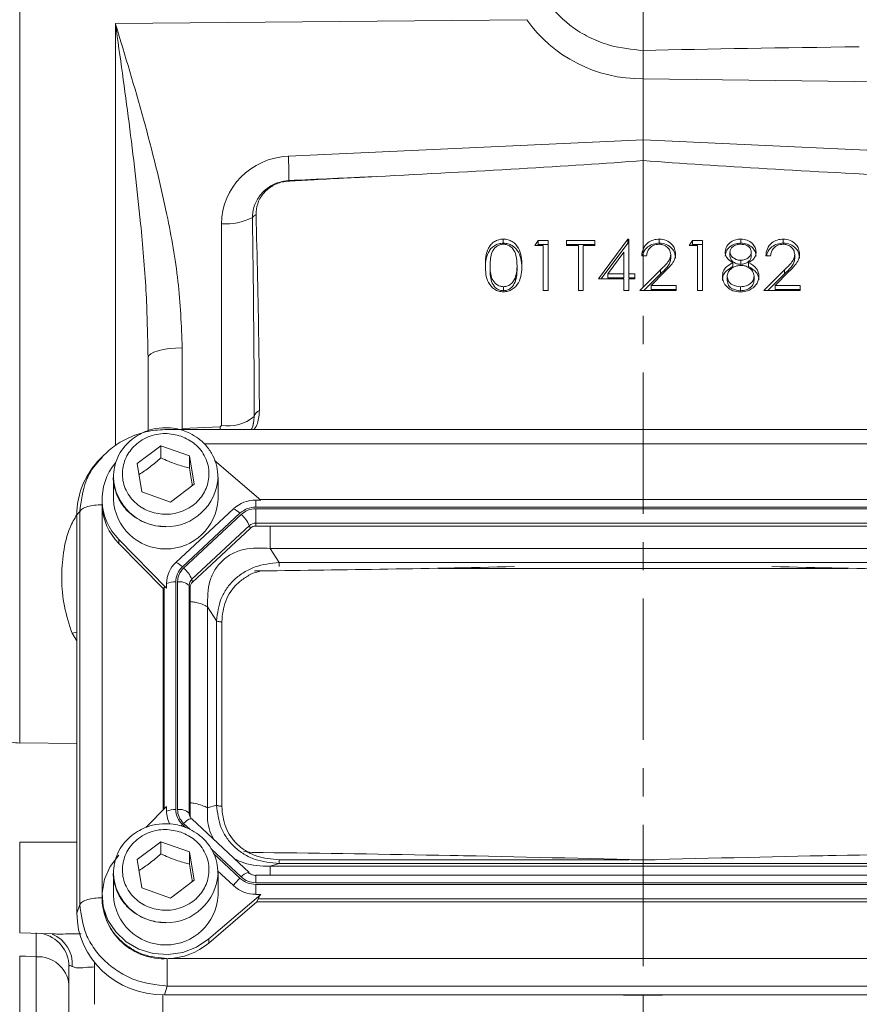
# Model space of a CAD drawing. Header units: inches. Extents: x 0.3 to 33.9, y 0.2 to 21.6.
# Tile 4 of 18: x 6.5 to 9.5, y 8.1 to 11.6. Entities that reach past the tile are written whole.
import ezdxf

# ---------------------------------------------------------------- set-up
doc = ezdxf.new("R2010")
doc.units = ezdxf.units.IN
doc.header["$MEASUREMENT"] = 0
doc.linetypes.add('CENTERX2', pattern=[0.8, 0.5, -0.1, 0.1, -0.1])
doc.layers.add('SLD-0', color=7, linetype='Continuous', lineweight=15)
doc.styles.add('SLDTEXTSTYLE0', font='TXT', dxfattribs={"width": 0.75})
doc.dimstyles.new('SLDDIMSTYLE1', dxfattribs={"dimtxt": 0.25, "dimasz": 0.13, "dimexe": 0, "dimexo": 0.0625, "dimgap": 0.0625, "dimtad": 0, "dimtih": 1, "dimtoh": 1, "dimrnd": 1e-09, "dimzin": 12, "dimdsep": 46, "dimtxsty": 'SLDTEXTSTYLE0', "dimsah": 1, "dimcen": 0.09, "dimadec": 0, "dimazin": 3, "dimtfac": 1, "dimtofl": 0, "dimtmove": 0, "dimatfit": 3, "dimfxl": 1, "dimfrac": 2, "dimtolj": 1, "dimtzin": 12, "dimarcsym": 0})

# ---------------------------------------------------------------- blocks, each defined once
blk = doc.blocks.new('_D_10')
at = {"layer": 'SLD-0'}
for p, q in [((4.8015, 12.482), (3.9208, 12.482)), ((4.0458, 12.482), (4.0458, 9.766)), ((3.5667, 9.392), (3.5159, 9.392)), ((3.5159, 9.392), (3.5159, 8.9951)), ((4.5249, 9.392), (4.5757, 9.392)), ((4.5757, 9.392), (4.5757, 8.9951)), ((3.5159, 8.9951), (3.5667, 8.9951)), ((4.5757, 8.9951), (4.5249, 8.9951)), ((4.0458, 6.2283), (4.0458, 8.9443)), ((7.1159, 6.2283), (3.9208, 6.2283))]:
    blk.add_line(p, q, dxfattribs=at)
for points in [[(4.0458, 12.482), (4.0258, 12.352), (4.0658, 12.352)], [(4.0458, 6.2283), (4.0658, 6.3583), (4.0258, 6.3583)]]:
    blk.add_solid(points, dxfattribs=at)
at = {"layer": 'SLD-0', "char_height": 0.25, "attachment_point": 1, "style": 'SLDTEXTSTYLE0'}
for s, insert in [('6.25', (3.621, 9.765, -0.8581)), ('158.8', (3.6302, 9.3174, -0.8581))]:
    blk.add_mtext(s, dxfattribs=dict(at, insert=insert))
blk = doc.blocks.new('_D_11')
at = {"layer": 'SLD-0'}
for p, q in [((8.6682, 13.8079), (2.5035, 13.8079)), ((2.6285, 13.8079), (2.6285, 10.429)), ((2.1494, 10.0549), (2.0986, 10.0549)), ((2.0986, 10.0549), (2.0986, 9.6581)), ((3.1076, 10.0549), (3.1583, 10.0549)), ((3.1583, 10.0549), (3.1583, 9.6581)), ((2.0986, 9.6581), (2.1494, 9.6581)), ((3.1583, 9.6581), (3.1076, 9.6581)), ((2.6285, 6.2283), (2.6285, 9.6073)), ((7.1159, 6.2283), (2.5035, 6.2283))]:
    blk.add_line(p, q, dxfattribs=at)
for points in [[(2.6285, 13.8079), (2.6085, 13.6779), (2.6485, 13.6779)], [(2.6285, 6.2283), (2.6485, 6.3583), (2.6085, 6.3583)]]:
    blk.add_solid(points, dxfattribs=at)
at = {"layer": 'SLD-0', "char_height": 0.25, "attachment_point": 1, "style": 'SLDTEXTSTYLE0'}
for s, insert in [('7.58', (2.2036, 10.428, -0.8581)), ('192.5', (2.2128, 9.9803, -0.8581))]:
    blk.add_mtext(s, dxfattribs=dict(at, insert=insert))

msp = doc.modelspace()

# ---------------------------------------------------------------- linework, layer by layer
at = {"color": 7, "linetype": 'Continuous', "lineweight": 15}
for p, q in [((6.514, 9.0151), (6.514, 12.4408)), ((6.8524, 11.5589), (8.3066, 11.5729)), ((8.7182, 11.3636), (8.7182, 11.3635)), ((8.7182, 11.1484), (8.7182, 11.3635)), ((8.7182, 11.3635), (10.523, 11.3409)), ((8.7182, 11.1484), (7.4638, 11.0904)), ((9.9726, 11.0904), (8.7182, 11.1484)), ((8.7182, 11.1484), (8.7182, 11.0745)), ((7.2274, 10.8512), (7.2274, 10.1382)), ((8.2239, 10.7827), (8.2239, 10.797)), ((8.5599, 10.6561), (8.6636, 10.797)), ((8.6636, 10.797), (8.6671, 10.797)), ((8.6636, 10.7827), (8.6636, 10.797)), ((8.6671, 10.797), (8.6671, 10.6742)), ((8.7753, 10.7827), (8.7753, 10.797)), ((9.0638, 10.7827), (9.0638, 10.797)), ((9.2138, 10.7827), (9.2138, 10.797)), ((8.3358, 10.7743), (8.3469, 10.7925)), ((8.365, 10.7743), (8.3358, 10.7743)), ((8.3446, 10.7743), (8.3469, 10.7782)), ((8.3469, 10.7925), (8.3821, 10.7925)), ((8.3469, 10.7782), (8.3469, 10.7925)), ((8.3469, 10.7782), (8.3821, 10.7782)), ((8.365, 10.6151), (8.365, 10.7743)), ((8.3821, 10.7925), (8.3821, 10.6151)), ((8.4478, 10.7925), (8.5477, 10.7925)), ((8.4478, 10.7743), (8.4478, 10.7925)), ((8.4478, 10.7782), (8.5477, 10.7782)), ((8.4892, 10.7743), (8.4478, 10.7743)), ((8.4892, 10.6151), (8.4892, 10.7743)), ((8.5063, 10.7743), (8.5063, 10.6151)), ((8.5477, 10.7743), (8.5063, 10.7743)), ((8.5477, 10.7925), (8.5477, 10.7743)), ((8.5704, 10.6561), (8.6636, 10.7827)), ((8.6636, 10.7827), (8.6671, 10.7827)), ((8.8814, 10.7743), (8.8926, 10.7925)), ((8.9106, 10.7743), (8.8814, 10.7743)), ((8.8902, 10.7743), (8.8926, 10.7782)), ((8.8926, 10.7925), (8.9277, 10.7925)), ((8.8926, 10.7782), (8.8926, 10.7925)), ((8.8926, 10.7782), (8.9277, 10.7782)), ((8.9106, 10.6151), (8.9106, 10.7743)), ((8.9277, 10.7925), (8.9277, 10.6151)), ((8.65, 10.7513), (8.5934, 10.6742)), ((8.65, 10.6742), (8.65, 10.7513)), ((8.7304, 10.7379), (8.7133, 10.7379)), ((8.8156, 10.7286), (8.8156, 10.7429)), ((9.0251, 10.7369), (9.0251, 10.7513)), ((9.1006, 10.7373), (9.1006, 10.7516)), ((9.1689, 10.7379), (9.1518, 10.7379)), ((9.2541, 10.7286), (9.2541, 10.7429)), ((8.1774, 10.6895), (8.1774, 10.7038)), ((8.2724, 10.6895), (8.2724, 10.7038)), ((9.0358, 10.6996), (9.0358, 10.7139)), ((9.0635, 10.7077), (9.0635, 10.722)), ((9.0907, 10.6996), (9.0907, 10.7139)), ((8.2652, 10.6449), (8.2652, 10.6592)), ((8.65, 10.6561), (8.5599, 10.6561)), ((8.5934, 10.6742), (8.65, 10.6742)), ((8.5934, 10.6599), (8.5934, 10.6742)), ((8.5934, 10.6599), (8.65, 10.6599)), ((8.65, 10.6599), (8.65, 10.6742)), ((8.65, 10.6151), (8.65, 10.6561)), ((8.6671, 10.6742), (8.689, 10.6742)), ((8.6671, 10.6599), (8.6671, 10.6742)), ((8.6671, 10.6599), (8.689, 10.6599)), ((8.6671, 10.6561), (8.6671, 10.6151)), ((8.689, 10.6561), (8.6671, 10.6561)), ((8.689, 10.6742), (8.689, 10.6561)), ((8.706, 10.6151), (8.7797, 10.6885)), ((8.7204, 10.6151), (8.7797, 10.6742)), ((8.7943, 10.6807), (8.7467, 10.6333)), ((8.7797, 10.6742), (8.7797, 10.6885)), ((9.0154, 10.6505), (9.0154, 10.6648)), ((9.1104, 10.6521), (9.1104, 10.6665)), ((9.1445, 10.6151), (9.2182, 10.6885)), ((9.1589, 10.6151), (9.2182, 10.6742)), ((9.2327, 10.6807), (9.1852, 10.6333)), ((9.2182, 10.6742), (9.2182, 10.6885)), ((8.2245, 10.6144), (8.2245, 10.6288)), ((8.7467, 10.6333), (8.8351, 10.6333)), ((8.7467, 10.619), (8.7467, 10.6333)), ((8.8351, 10.6333), (8.8351, 10.6151)), ((9.0628, 10.6144), (9.0628, 10.6288)), ((9.1852, 10.6333), (9.2736, 10.6333)), ((9.1852, 10.619), (9.1852, 10.6333)), ((9.2736, 10.6333), (9.2736, 10.6151)), ((8.3821, 10.6151), (8.365, 10.6151)), ((8.5063, 10.6151), (8.4892, 10.6151)), ((8.6671, 10.6151), (8.65, 10.6151)), ((8.8351, 10.6151), (8.706, 10.6151)), ((8.7467, 10.619), (8.8351, 10.619)), ((8.9277, 10.6151), (8.9106, 10.6151)), ((9.2736, 10.6151), (9.1445, 10.6151)), ((9.1852, 10.619), (9.2736, 10.619)), ((7.0888, 10.1272), (7.0888, 10.4128)), ((6.9676, 10.3972), (6.9682, 10.3783)), ((6.9682, 10.3783), (6.9682, 10.1199)), ((7.3431, 10.1698), (7.3414, 10.1551)), ((7.2226, 10.1334), (7.0888, 10.1272)), ((7.2274, 10.1382), (7.2226, 10.1334)), ((10.3571, 10.124), (7.0358, 10.124)), ((6.9294, 10.0029), (7.0133, 10.0663)), ((7.0133, 10.0663), (7.1141, 10.0302)), ((7.0133, 10.0233), (7.0133, 10.0663)), ((7.1141, 10.0302), (7.131, 9.9306)), ((7.1141, 10.0302), (7.1141, 9.9872)), ((6.8009, 10.0226), (6.7895, 10.0101)), ((6.8071, 10.0276), (6.802, 10.0217)), ((6.9463, 9.9033), (6.9294, 10.0029)), ((7.3668, 9.8741), (7.2032, 10.0141)), ((6.8452, 9.9553), (6.8454, 9.9631)), ((6.8452, 9.9553), (6.8452, 9.8771)), ((7.131, 9.9306), (7.0471, 9.8671)), ((7.2152, 9.8771), (7.2152, 9.9553)), ((7.0471, 9.8671), (6.9463, 9.9033)), ((6.8052, 9.8771), (6.8052, 9.8628)), ((6.8052, 9.8628), (6.8053, 9.8575)), ((7.3668, 9.8741), (7.349, 9.8741)), ((7.349, 9.8494), (7.349, 9.8741)), ((10.0713, 9.8764), (7.3641, 9.8764)), ((6.7162, 9.8224), (6.7266, 9.8339)), ((6.7162, 9.8224), (6.7162, 8.4132)), ((6.7266, 9.8339), (6.7266, 8.444)), ((7.2696, 9.8434), (7.0664, 9.6536)), ((7.2924, 9.8275), (7.0891, 9.6377)), ((7.2967, 9.8235), (7.0934, 9.6337)), ((10.0864, 9.8494), (7.349, 9.8494)), ((10.0864, 9.8437), (7.349, 9.8437)), ((7.349, 9.8437), (7.349, 9.7927)), ((10.0864, 9.7927), (7.349, 9.7927)), ((7.349, 9.782), (7.349, 9.7927)), ((7.326, 9.7837), (7.1227, 9.594)), ((7.3285, 9.7741), (7.1252, 9.5843)), ((7.3285, 9.7741), (7.326, 9.7837)), ((10.0864, 9.782), (7.349, 9.782)), ((6.8643, 9.7352), (7.0335, 9.5629)), ((6.8643, 9.7352), (6.8643, 9.7209)), ((7.0207, 9.5616), (6.8643, 9.7209)), ((7.4312, 9.6532), (7.3991, 9.7031)), ((10.0363, 9.7031), (7.3991, 9.7031)), ((10.0043, 9.6532), (7.4312, 9.6532)), ((7.0335, 9.5629), (7.0335, 9.5795)), ((7.0657, 9.5849), (7.0657, 8.7797)), ((7.0718, 9.5849), (7.0718, 8.7797)), ((7.1252, 9.5843), (7.1227, 9.594)), ((7.0207, 9.5616), (7.0243, 9.5652)), ((7.0207, 9.5616), (7.0207, 8.778)), ((7.1131, 9.5725), (7.1131, 8.7673)), ((7.1167, 9.5652), (7.1131, 9.5725)), ((7.1167, 9.5652), (7.1167, 8.76)), ((7.1783, 9.4969), (7.1783, 8.7853)), ((7.2103, 9.4471), (7.1783, 9.4969)), ((7.2103, 9.4471), (7.2103, 8.7954)), ((7.2285, 9.4433), (7.2285, 8.7916)), ((7.0335, 8.791), (6.9601, 8.7163)), ((7.0335, 8.791), (7.0335, 8.7744)), ((7.2103, 8.7954), (7.1783, 8.7853)), ((7.1167, 8.76), (7.1131, 8.7673)), ((7.3254, 8.5568), (7.1221, 8.7466)), ((6.9294, 8.6025), (7.0133, 8.6659)), ((7.0133, 8.6659), (7.1141, 8.6298)), ((7.0133, 8.6229), (7.0133, 8.6659)), ((6.9463, 8.5029), (6.9294, 8.6025)), ((7.1141, 8.6298), (7.131, 8.5302)), ((7.1141, 8.6298), (7.1141, 8.5868)), ((7.307, 8.6311), (7.3357, 8.6279)), ((8.0642, 8.6167), (8.0356, 8.6173)), ((9.4008, 8.6173), (9.3722, 8.6167)), ((7.4312, 8.5892), (7.3991, 8.5792)), ((7.3991, 8.5792), (10.0363, 8.5792)), ((7.4312, 8.5892), (10.0043, 8.5892)), ((6.8452, 8.5549), (6.8454, 8.5628)), ((6.8452, 8.5549), (6.8452, 8.4768)), ((7.2139, 8.5625), (7.2696, 8.5105)), ((7.2152, 8.4768), (7.2152, 8.5549)), ((10.0864, 8.5479), (7.349, 8.5479)), ((7.349, 8.5479), (7.349, 8.5467)), ((7.0471, 8.4668), (6.9463, 8.5029)), ((7.131, 8.5302), (7.0471, 8.4668)), ((7.349, 8.5209), (10.0864, 8.5209)), ((7.349, 8.5152), (10.0864, 8.5152)), ((7.349, 8.4798), (7.349, 8.5152)), ((6.8052, 8.4768), (6.8052, 8.4624)), ((7.1822, 8.3219), (7.3668, 8.4798)), ((7.3668, 8.4798), (7.349, 8.4798)), ((7.3529, 8.4536), (7.3568, 8.4642)), ((7.3568, 8.4642), (10.0786, 8.4642)), ((6.7162, 8.4132), (6.7266, 8.444)), ((7.3529, 8.4536), (7.1822, 8.3076)), ((7.3529, 8.4536), (10.0825, 8.4536)), ((6.514, 8.3439), (6.6308, 8.3398)), ((7.1822, 8.3219), (7.1822, 8.3076)), ((6.5724, 8.2593), (6.5724, 7.7725)), ((7.0392, 8.2525), (10.3963, 8.2525)), ((6.6882, 8.2246), (6.6882, 7.02)), ((6.7782, 8.2386), (6.7782, 8.2311)), ((6.7782, 8.2311), (6.7782, 8.0909)), ((7.0254, 8.1245), (7.0358, 8.1553)), ((7.0358, 8.1553), (10.3996, 8.1553)), ((7.0254, 8.1245), (10.41, 8.1245)), ((8.7182, 8.1217), (8.7182, 8.1245)), ((8.7182, 8.0328), (8.7182, 8.1217))]:
    msp.add_line(p, q, dxfattribs=at)
at = {"color": 8, "linetype": 'Continuous', "lineweight": 15}
for p, q in [((6.8524, 11.5589), (6.8524, 10.0669)), ((7.2226, 10.1334), (7.2229, 10.124)), ((7.0888, 10.1272), (7.089, 10.124)), ((10.2692, 10.0727), (7.166, 10.0727)), ((6.8054, 9.8544), (6.8054, 8.4851)), ((9.4421, 9.6325), (7.9944, 9.6325)), ((7.0243, 9.5652), (7.0243, 8.7816)), ((6.6992, 9.4029), (6.7162, 9.4071)), ((6.6992, 9.4029), (6.7162, 9.3765)), ((6.7162, 9.0129), (6.514, 9.0151)), ((7.0891, 8.7269), (7.1006, 8.7161)), ((7.0934, 8.7309), (7.1165, 8.7094)), ((6.514, 8.6649), (6.7162, 8.6649)), ((6.514, 8.3439), (6.514, 8.6649)), ((7.1905, 8.6403), (7.2967, 8.5412)), ((7.1994, 8.6239), (7.2924, 8.5371)), ((7.4312, 8.6024), (8.6689, 8.6024)), ((8.676, 8.6024), (8.7604, 8.6024)), ((7.349, 8.5467), (7.349, 8.5209)), ((6.514, 7.7249), (6.514, 8.2613)), ((7.0195, 8.0048), (7.0195, 8.1245)), ((8.5797, 8.1245), (8.7182, 8.1217)), ((8.7182, 8.1217), (8.8567, 8.1245))]:
    msp.add_line(p, q, dxfattribs=at)
at = {"color": 7, "linetype": 'Continuous', "lineweight": 15, "flags": 128}
for points in [[(7.0888, 10.4128), (7.0651, 10.4119), (7.0424, 10.4098), (7.0215, 10.4066), (7.0033, 10.4023), (6.9884, 10.3971), (6.9773, 10.3913), (6.9705, 10.3849), (6.9682, 10.3783)], [(6.8643, 8.6187), (6.8335, 8.5787), (6.8135, 8.5332), (6.8054, 8.4845), (6.8096, 8.4354), (6.826, 8.3886), (6.8536, 8.3467), (6.8909, 8.3118), (6.9358, 8.2861), (6.9859, 8.2708), (7.0385, 8.2668), (7.0906, 8.2744), (7.1394, 8.2931), (7.1822, 8.3219)], [(6.514, 8.2613), (6.534, 8.2606), (6.5724, 8.2593)]]:
    msp.add_lwpolyline(points, dxfattribs=at)
at = {"color": 8, "linetype": 'Continuous', "lineweight": 15, "flags": 128}
for points in [[(7.1221, 8.7466), (7.1213, 8.7471), (7.1191, 8.7474), (7.1162, 8.7468), (7.1125, 8.7452), (7.1083, 8.7428), (7.1036, 8.7395), (7.0986, 8.7355), (7.0934, 8.7309)], [(7.084, 8.7219), (7.0859, 8.7238), (7.0891, 8.7269)]]:
    msp.add_lwpolyline(points, dxfattribs=at)
at = {"color": 7, "linetype": 'Continuous', "lineweight": 15}
for centre, radius, start, end in [((6.4114, 11.028), 1.0543, 358.6953, 3.3911), ((7.4816, 11.0016), 0.0163, 171.5743, 177.8998), ((7.2414, 11.0609), 0.2102, 266.1926, 297.0837), ((7.3763, 10.8367), 0.054, 119.6035, 136.6228), ((7.2515, 10.2776), 0.1414, 260.1842, 310.3534), ((7.3741, 10.1614), 0.0321, 113.2502, 164.7467), ((7.0058, 9.877), 0.2003, 139.9835, 225.0626), ((7.0083, 9.8642), 0.2031, 182.7503, 224.8701), ((7.0302, 9.8865), 0.1852, 182.9028, 357.0972), ((7.3484, 9.7577), 0.1163, 89.6932, 132.59), ((7.2396, 9.7761), 0.0737, 44.2742, 65.9514), ((7.2261, 9.7409), 0.1086, 23.2237, 49.4764), ((7.3488, 9.7589), 0.0338, 89.6937, 132.5892), ((7.3488, 9.752), 0.0301, 89.6934, 132.5897), ((7.1349, 9.5789), 0.1014, 132.5246, 179.6231), ((7.0363, 9.5863), 0.0737, 44.275, 65.9506), ((7.0228, 9.5511), 0.1086, 23.2241, 49.4761), ((7.0635, 9.4986), 0.0863, 88.5954, 110.3761), ((7.0788, 9.5334), 0.052, 48.7367, 97.7906), ((7.1426, 9.5723), 0.0294, 132.5241, 179.6235), ((7.1429, 9.565), 0.0262, 132.5247, 179.6236), ((6.5165, 9.2043), 0.1893, 250.6423, 269.2625), ((7.0635, 8.6934), 0.0863, 88.5958, 110.3762), ((7.0788, 8.7282), 0.052, 48.7374, 97.7899), ((7.1326, 8.7745), 0.0992, 180.0861, 208.2407), ((7.1424, 8.7601), 0.0257, 180.1054, 209.1045), ((7.3948, 8.4265), 0.1508, 132.8088, 146.1445), ((7.3227, 8.5532), 0.00444, 53.4574, 101.9526), ((7.3484, 8.5962), 0.1163, 227.4103, 270.3069), ((7.0233, 8.4703), 0.2182, 182.066, 273.2962), ((7.0302, 8.4861), 0.1852, 182.9028, 357.0972), ((7.0315, 8.4859), 0.2335, 271.8762, 310.1967), ((6.5788, 8.1494), 0.11, 5.9044, 93.3203)]:
    msp.add_arc(centre, radius, start, end, dxfattribs=at)
at = {"color": 8, "linetype": 'Continuous', "lineweight": 15}
for centre, radius, start, end in [((7.0302, 9.9647), 0.1853, 182.9163, 356.6936), ((7.1419, 8.7674), 0.0288, 180.0927, 209.3196), ((7.0302, 8.5643), 0.1853, 182.9162, 356.6936), ((7.341, 8.5009), 0.0599, 108.6953, 137.7157), ((6.569, 8.2241), 0.1192, 0.2489, 79.2118), ((6.5893, 8.2347), 0.111, 354.742, 69.1837)]:
    msp.add_arc(centre, radius, start, end, dxfattribs=at)
at = {"color": 7, "linetype": 'Continuous', "lineweight": 15}
for centre, major_axis, ratio, start_param, end_param in [((8.7224, 11.8461), (0.4929, 0.0872), 0.962793, 3.561487, 4.53521), ((10.6738, 11.3721), (3.4254, 0), 0.032706, 1.926023, 2.17838), ((7.4724, 10.8543), (0.2415, 0.0428), 0.962793, 1.4369, 2.97279), ((6.3812, 11.0736), (3.1511, 0.1027), 0.035536, 5.168987, 5.546744), ((11.0552, 11.0736), (3.1511, -0.1027), 0.035536, 3.878034, 4.255791), ((-25.5087, 9.5984), (75.3191, 3.441), 0.001485, 5.165463, 5.170022), ((7.2232, 9.9614), (0.0043, 2.6055), 0.046027, 4.792529, 5.070198), ((7.0351, 9.8135), (0.313, -0.0656), 0.927683, 2.642019, 3.333612), ((9.293, 9.7793), (3.4384, 0.1121), 0.032567, 4.108741, 4.407208), ((8.1434, 9.7793), (3.4384, -0.1121), 0.032567, 5.01757, 5.315642), ((7.0657, 9.5204), (-0.0413, 0.0448), 0.170211, 5.767586, 6.291275), ((9.293, 8.472), (3.4384, -0.1121), 0.032567, 1.739821, 2.177444), ((8.1434, 8.472), (3.4384, 0.1121), 0.032567, 0.964148, 1.401772), ((7.4019, 8.5002), (0.0452, 0.0412), 0.184584, 2.276832, 2.800522), ((7.0351, 8.4222), (0.313, 0.0656), 0.927683, 2.949574, 4.490212)]:
    msp.add_ellipse(centre, major_axis=major_axis, ratio=ratio, start_param=start_param, end_param=end_param, dxfattribs=at)
for points, knots in [([(8.7183, 11.4641), (8.6789, 11.4679), (8.6155, 11.4742), (8.5336, 11.5064), (8.4534, 11.5514), (8.4081, 11.6005), (8.3791, 11.6319)], [0, 0, 0, 0, 0.297419, 0.479519, 0.666966, 1, 1, 1, 1]), ([(7.0888, 10.4128), (7.0855, 10.4914), (7.0787, 10.6495), (7.03, 10.9199), (6.9541, 11.2227), (6.8866, 11.4461), (6.8526, 11.5583), (6.8524, 11.5589)], [0, 0, 0, 0, 0.2009478, 0.404035, 0.7007614, 0.9982532, 1, 1, 1, 1]), ([(8.7183, 11.4641), (8.7183, 11.4571), (8.7183, 11.4386), (8.7183, 11.4035), (8.7182, 11.3769), (8.7182, 11.3636)], [0, 0, 0, 0, 0.230653, 0.615325, 1, 1, 1, 1]), ([(7.4654, 11.004), (7.4535, 11.0026), (7.4277, 10.9994), (7.3972, 10.9837), (7.3694, 10.9606), (7.3476, 10.93), (7.3378, 10.8973), (7.3372, 10.8783), (7.337, 10.8738)], [0, 0, 0, 0, 0.175563, 0.377503, 0.49269, 0.711013, 0.929956, 1, 1, 1, 1]), ([(7.4653, 11.0022), (7.4702, 11.0025), (7.4952, 11.0039), (7.598, 11.0094), (7.6959, 11.0144), (7.7738, 11.0184)], [0, 0, 0, 0, 0.048249, 0.242972, 1, 1, 1, 1]), ([(7.3496, 10.8836), (7.3506, 10.8967), (7.3525, 10.9228), (7.3728, 10.9581), (7.4035, 10.9851), (7.4364, 10.9992), (7.4577, 11.0014), (7.4653, 11.0022)], [0, 0, 0, 0, 0.220211, 0.44058, 0.660996, 0.880133, 1, 1, 1, 1]), ([(7.3614, 10.1909), (7.3614, 10.2017), (7.361, 10.2838), (7.359, 10.5147), (7.3534, 10.7348), (7.3496, 10.8836)], [0, 0, 0, 0, 0.046774, 0.355545, 1, 1, 1, 1]), ([(8.1604, 10.7037), (8.1606, 10.7141), (8.1611, 10.7348), (8.168, 10.7603), (8.1797, 10.7781), (8.1921, 10.7887), (8.2073, 10.7958), (8.2184, 10.7966), (8.2239, 10.797)], [0, 0, 0, 0, 0.2505258, 0.5001638, 0.625273, 0.7501985, 0.8751107, 1, 1, 1, 1]), ([(8.2239, 10.797), (8.2295, 10.7966), (8.2407, 10.7958), (8.2611, 10.7865), (8.2793, 10.7655), (8.2885, 10.735), (8.2892, 10.7142), (8.2895, 10.7037)], [0, 0, 0, 0, 0.125169, 0.250336, 0.498865, 0.749016, 1, 1, 1, 1]), ([(8.7133, 10.7379), (8.7144, 10.7465), (8.7167, 10.7638), (8.7329, 10.7835), (8.7535, 10.7953), (8.768, 10.7965), (8.7753, 10.797)], [0, 0, 0, 0, 0.280029, 0.559515, 0.779668, 1, 1, 1, 1]), ([(8.7753, 10.797), (8.7838, 10.7963), (8.8007, 10.7948), (8.8195, 10.7804), (8.8309, 10.7629), (8.8321, 10.7505), (8.8327, 10.7443)], [0, 0, 0, 0, 0.27989, 0.559224, 0.779583, 1, 1, 1, 1]), ([(9.0081, 10.7515), (9.0094, 10.7586), (9.0121, 10.7729), (9.0278, 10.7876), (9.0457, 10.7957), (9.0577, 10.7966), (9.0638, 10.797)], [0, 0, 0, 0, 0.278806, 0.558457, 0.77916, 1, 1, 1, 1]), ([(9.0638, 10.797), (9.0713, 10.7963), (9.0865, 10.7947), (9.1043, 10.783), (9.1155, 10.7677), (9.117, 10.7566), (9.1177, 10.751)], [0, 0, 0, 0, 0.279929, 0.559623, 0.779945, 1, 1, 1, 1]), ([(9.1518, 10.7379), (9.1529, 10.7465), (9.1551, 10.7638), (9.1713, 10.7835), (9.192, 10.7953), (9.2065, 10.7965), (9.2138, 10.797)], [0, 0, 0, 0, 0.280029, 0.559515, 0.779667, 1, 1, 1, 1]), ([(9.2138, 10.797), (9.2222, 10.7963), (9.2392, 10.7948), (9.258, 10.7804), (9.2694, 10.7629), (9.2706, 10.7505), (9.2712, 10.7443)], [0, 0, 0, 0, 0.27989, 0.559224, 0.779583, 1, 1, 1, 1]), ([(8.1604, 10.6894), (8.1606, 10.6998), (8.1611, 10.7204), (8.168, 10.746), (8.1797, 10.7637), (8.1921, 10.7743), (8.2073, 10.7814), (8.2184, 10.7823), (8.2239, 10.7827)], [0, 0, 0, 0, 0.250526, 0.500164, 0.625273, 0.750198, 0.875111, 1, 1, 1, 1]), ([(8.2245, 10.7789), (8.2201, 10.7784), (8.2114, 10.7776), (8.1999, 10.7714), (8.1906, 10.7627), (8.1781, 10.7411), (8.1777, 10.7204), (8.1774, 10.7038)], [0, 0, 0, 0, 0.125139, 0.250418, 0.375518, 0.500847, 1, 1, 1, 1]), ([(8.2239, 10.7827), (8.2295, 10.7823), (8.2407, 10.7815), (8.2611, 10.7722), (8.2793, 10.7511), (8.2885, 10.7207), (8.2892, 10.6998), (8.2895, 10.6894)], [0, 0, 0, 0, 0.125169, 0.250336, 0.498865, 0.749017, 1, 1, 1, 1]), ([(8.2724, 10.7038), (8.2717, 10.7203), (8.2707, 10.7449), (8.2529, 10.7693), (8.2375, 10.7776), (8.2288, 10.7784), (8.2245, 10.7789)], [0, 0, 0, 0, 0.500071, 0.749021, 0.874598, 1, 1, 1, 1]), ([(8.7166, 10.7379), (8.7172, 10.7416), (8.7192, 10.7537), (8.7331, 10.7691), (8.7534, 10.781), (8.768, 10.7821), (8.7753, 10.7827)], [0, 0, 0, 0, 0.142936, 0.47564, 0.737713, 1, 1, 1, 1]), ([(8.7744, 10.7789), (8.7679, 10.7782), (8.755, 10.777), (8.7403, 10.7659), (8.7324, 10.7521), (8.7311, 10.7426), (8.7304, 10.7379)], [0, 0, 0, 0, 0.279699, 0.558846, 0.779177, 1, 1, 1, 1]), ([(8.8156, 10.7429), (8.8148, 10.7484), (8.8132, 10.7594), (8.8017, 10.771), (8.7883, 10.7779), (8.7791, 10.7785), (8.7744, 10.7789)], [0, 0, 0, 0, 0.279125, 0.558978, 0.77935, 1, 1, 1, 1]), ([(8.7753, 10.7827), (8.7838, 10.782), (8.8007, 10.7805), (8.8195, 10.7661), (8.8309, 10.7485), (8.8321, 10.7362), (8.8327, 10.73)], [0, 0, 0, 0, 0.27989, 0.559223, 0.779582, 1, 1, 1, 1]), ([(9.0081, 10.7372), (9.0094, 10.7443), (9.0121, 10.7585), (9.0278, 10.7733), (9.0457, 10.7814), (9.0577, 10.7823), (9.0638, 10.7827)], [0, 0, 0, 0, 0.278806, 0.558457, 0.77916, 1, 1, 1, 1]), ([(9.0628, 10.7789), (9.0578, 10.7785), (9.0479, 10.7779), (9.0356, 10.7714), (9.0267, 10.7623), (9.0257, 10.7549), (9.0251, 10.7513)], [0, 0, 0, 0, 0.280651, 0.560566, 0.780622, 1, 1, 1, 1]), ([(9.1006, 10.7516), (9.0996, 10.7562), (9.0976, 10.7653), (9.0836, 10.7771), (9.0707, 10.7782), (9.0628, 10.7789)], [0, 0, 0, 0, 0.27897, 0.559918, 1, 1, 1, 1]), ([(9.0638, 10.7827), (9.0713, 10.7819), (9.0865, 10.7804), (9.1043, 10.7687), (9.1155, 10.7534), (9.117, 10.7422), (9.1177, 10.7367)], [0, 0, 0, 0, 0.279929, 0.559623, 0.779945, 1, 1, 1, 1]), ([(9.155, 10.7379), (9.1556, 10.7416), (9.1577, 10.7537), (9.1715, 10.7691), (9.1919, 10.781), (9.2065, 10.7821), (9.2138, 10.7827)], [0, 0, 0, 0, 0.142936, 0.47564, 0.737713, 1, 1, 1, 1]), ([(9.2129, 10.7789), (9.2064, 10.7782), (9.1934, 10.777), (9.1788, 10.7659), (9.1709, 10.7521), (9.1695, 10.7426), (9.1689, 10.7379)], [0, 0, 0, 0, 0.279699, 0.558846, 0.779177, 1, 1, 1, 1]), ([(9.2541, 10.7429), (9.2533, 10.7484), (9.2517, 10.7594), (9.2401, 10.771), (9.2268, 10.7779), (9.2175, 10.7785), (9.2129, 10.7789)], [0, 0, 0, 0, 0.279125, 0.558978, 0.77935, 1, 1, 1, 1]), ([(9.2138, 10.7827), (9.2222, 10.782), (9.2392, 10.7805), (9.258, 10.7661), (9.2694, 10.7485), (9.2706, 10.7362), (9.2712, 10.73)], [0, 0, 0, 0, 0.27989, 0.559223, 0.779582, 1, 1, 1, 1]), ([(8.7797, 10.6885), (8.7888, 10.6973), (8.8015, 10.7095), (8.8141, 10.7284), (8.8151, 10.7381), (8.8156, 10.7429)], [0, 0, 0, 0, 0.5607163, 0.7805313, 1, 1, 1, 1]), ([(8.7797, 10.6742), (8.7888, 10.683), (8.8015, 10.6952), (8.8141, 10.7141), (8.8151, 10.7237), (8.8156, 10.7286)], [0, 0, 0, 0, 0.560717, 0.780532, 1, 1, 1, 1]), ([(8.8327, 10.7443), (8.8319, 10.7373), (8.8304, 10.7232), (8.8152, 10.7019), (8.8022, 10.6887), (8.7943, 10.6807)], [0, 0, 0, 0, 0.279289, 0.559153, 1, 1, 1, 1]), ([(9.0358, 10.7139), (9.0277, 10.719), (9.0163, 10.726), (9.009, 10.741), (9.0084, 10.748), (9.0081, 10.7515)], [0, 0, 0, 0, 0.557752, 0.778933, 1, 1, 1, 1]), ([(9.0251, 10.7513), (9.0262, 10.7466), (9.0283, 10.7371), (9.0396, 10.7282), (9.0515, 10.7228), (9.0595, 10.7223), (9.0635, 10.722)], [0, 0, 0, 0, 0.277721, 0.558224, 0.779072, 1, 1, 1, 1]), ([(9.0251, 10.7369), (9.0262, 10.7322), (9.0283, 10.7228), (9.0396, 10.7139), (9.0515, 10.7085), (9.0595, 10.7079), (9.0635, 10.7077)], [0, 0, 0, 0, 0.27772, 0.558223, 0.779071, 1, 1, 1, 1]), ([(9.0635, 10.722), (9.0685, 10.7225), (9.0786, 10.7235), (9.0908, 10.7307), (9.0988, 10.7406), (9.1, 10.748), (9.1006, 10.7516)], [0, 0, 0, 0, 0.280237, 0.560144, 0.780436, 1, 1, 1, 1]), ([(9.0635, 10.7077), (9.0685, 10.7082), (9.0786, 10.7092), (9.0908, 10.7164), (9.0988, 10.7263), (9.1, 10.7336), (9.1006, 10.7373)], [0, 0, 0, 0, 0.280237, 0.560144, 0.780434, 1, 1, 1, 1]), ([(9.1177, 10.751), (9.1173, 10.7466), (9.1164, 10.7378), (9.1074, 10.7238), (9.097, 10.7177), (9.0907, 10.7139)], [0, 0, 0, 0, 0.280158, 0.560242, 1, 1, 1, 1]), ([(9.2182, 10.6885), (9.2273, 10.6973), (9.24, 10.7095), (9.2526, 10.7284), (9.2536, 10.7381), (9.2541, 10.7429)], [0, 0, 0, 0, 0.5607164, 0.7805313, 1, 1, 1, 1]), ([(9.2182, 10.6742), (9.2273, 10.683), (9.24, 10.6952), (9.2526, 10.7141), (9.2536, 10.7237), (9.2541, 10.7286)], [0, 0, 0, 0, 0.560717, 0.780532, 1, 1, 1, 1]), ([(9.2712, 10.7443), (9.2704, 10.7373), (9.2688, 10.7232), (9.2536, 10.7019), (9.2407, 10.6887), (9.2327, 10.6807)], [0, 0, 0, 0, 0.279289, 0.559153, 1, 1, 1, 1]), ([(8.2239, 10.6106), (8.2184, 10.611), (8.2073, 10.6118), (8.1871, 10.6211), (8.1693, 10.6423), (8.1612, 10.6727), (8.1607, 10.6934), (8.1604, 10.7037)], [0, 0, 0, 0, 0.125181, 0.2503511, 0.4987776, 0.7489455, 1, 1, 1, 1]), ([(8.1774, 10.7038), (8.1776, 10.6872), (8.1778, 10.6624), (8.196, 10.6382), (8.2114, 10.6301), (8.2201, 10.6292), (8.2245, 10.6288)], [0, 0, 0, 0, 0.500291, 0.749086, 0.874606, 1, 1, 1, 1]), ([(8.2895, 10.7037), (8.2892, 10.6933), (8.2886, 10.6725), (8.2793, 10.642), (8.261, 10.6211), (8.2407, 10.6118), (8.2295, 10.611), (8.2239, 10.6106)], [0, 0, 0, 0, 0.251002, 0.501138, 0.749612, 0.874807, 1, 1, 1, 1]), ([(8.2652, 10.6592), (8.2677, 10.6674), (8.272, 10.682), (8.2723, 10.6971), (8.2724, 10.7038)], [0, 0, 0, 0, 0.5596, 1, 1, 1, 1]), ([(8.9983, 10.6653), (8.999, 10.6713), (9.0002, 10.6831), (9.013, 10.7015), (9.0272, 10.7092), (9.0358, 10.7139)], [0, 0, 0, 0, 0.279987, 0.559902, 1, 1, 1, 1]), ([(8.9983, 10.651), (8.999, 10.6569), (9.0002, 10.6688), (9.013, 10.6872), (9.0272, 10.6949), (9.0358, 10.6996)], [0, 0, 0, 0, 0.279987, 0.559902, 1, 1, 1, 1]), ([(9.0639, 10.7038), (9.0572, 10.7033), (9.0439, 10.7022), (9.0282, 10.6923), (9.0173, 10.6795), (9.016, 10.6697), (9.0154, 10.6648)], [0, 0, 0, 0, 0.280283, 0.560138, 0.780299, 1, 1, 1, 1]), ([(9.1104, 10.6665), (9.1093, 10.6724), (9.107, 10.6842), (9.0936, 10.6959), (9.0789, 10.7028), (9.0689, 10.7035), (9.0639, 10.7038)], [0, 0, 0, 0, 0.278304, 0.55851, 0.779146, 1, 1, 1, 1]), ([(9.0907, 10.7139), (9.1015, 10.7078), (9.1165, 10.6993), (9.1263, 10.6804), (9.1271, 10.6713), (9.1274, 10.6668)], [0, 0, 0, 0, 0.558271, 0.779088, 1, 1, 1, 1]), ([(9.0907, 10.6996), (9.1015, 10.6935), (9.1165, 10.685), (9.1263, 10.666), (9.1271, 10.657), (9.1274, 10.6525)], [0, 0, 0, 0, 0.558272, 0.779089, 1, 1, 1, 1]), ([(8.1774, 10.6895), (8.1776, 10.6729), (8.1778, 10.6481), (8.196, 10.6239), (8.2114, 10.6157), (8.2201, 10.6149), (8.2245, 10.6144)], [0, 0, 0, 0, 0.500292, 0.749086, 0.874606, 1, 1, 1, 1]), ([(8.2245, 10.6288), (8.2297, 10.6294), (8.2401, 10.6306), (8.2561, 10.6407), (8.2618, 10.6522), (8.2652, 10.6592)], [0, 0, 0, 0, 0.280258, 0.560783, 1, 1, 1, 1]), ([(8.2652, 10.6449), (8.2677, 10.6531), (8.272, 10.6677), (8.2723, 10.6828), (8.2724, 10.6895)], [0, 0, 0, 0, 0.559599, 1, 1, 1, 1]), ([(9.0626, 10.6106), (9.0534, 10.6111), (9.0351, 10.6122), (9.0137, 10.6266), (9.0008, 10.6453), (8.9992, 10.6587), (8.9983, 10.6653)], [0, 0, 0, 0, 0.280545, 0.559269, 0.779816, 1, 1, 1, 1]), ([(9.0154, 10.6648), (9.0165, 10.6589), (9.0186, 10.647), (9.0362, 10.6314), (9.0527, 10.6298), (9.0628, 10.6288)], [0, 0, 0, 0, 0.2798336, 0.5601988, 1, 1, 1, 1]), ([(9.0628, 10.6288), (9.0694, 10.6292), (9.0824, 10.63), (9.0982, 10.6393), (9.1085, 10.6521), (9.1098, 10.6617), (9.1104, 10.6665)], [0, 0, 0, 0, 0.280602, 0.559962, 0.78018, 1, 1, 1, 1]), ([(9.1274, 10.6668), (9.1267, 10.6592), (9.1253, 10.6457), (9.1168, 10.6348), (9.1131, 10.63)], [0, 0, 0, 0, 0.559346, 1, 1, 1, 1]), ([(8.2245, 10.6144), (8.2297, 10.615), (8.2401, 10.6163), (8.2561, 10.6264), (8.2618, 10.6379), (8.2652, 10.6449)], [0, 0, 0, 0, 0.280258, 0.560781, 1, 1, 1, 1]), ([(9.0154, 10.6505), (9.0165, 10.6445), (9.0186, 10.6327), (9.0362, 10.6171), (9.0527, 10.6154), (9.0628, 10.6144)], [0, 0, 0, 0, 0.279834, 0.560198, 1, 1, 1, 1]), ([(9.1131, 10.63), (9.1049, 10.6235), (9.0902, 10.6119), (9.0711, 10.611), (9.0626, 10.6106)], [0, 0, 0, 0, 0.5577579, 1, 1, 1, 1]), ([(9.0628, 10.6144), (9.0694, 10.6148), (9.0824, 10.6157), (9.0982, 10.625), (9.1085, 10.6378), (9.1098, 10.6474), (9.1104, 10.6521)], [0, 0, 0, 0, 0.2806015, 0.5599618, 0.780179, 1, 1, 1, 1]), ([(7.3432, 10.124), (7.3433, 10.1242), (7.3537, 10.1365), (7.3595, 10.1607), (7.3609, 10.1835), (7.3614, 10.1909)], [0, 0, 0, 0, 0.007446, 0.678133, 1, 1, 1, 1]), ([(7.342, 10.1551), (7.3406, 10.1445), (7.3392, 10.1338), (7.3325, 10.1241), (7.3325, 10.124)], [0, 0, 0, 0, 0.993044, 1, 1, 1, 1]), ([(7.333, 10.124), (7.3341, 10.1259), (7.3396, 10.1355), (7.3406, 10.1468), (7.3414, 10.1559)], [0, 0, 0, 0, 0.1962928, 1, 1, 1, 1]), ([(7.0358, 10.1238), (7.0131, 10.1226), (6.9682, 10.1201), (6.9047, 10.0988), (6.847, 10.0674), (6.8162, 10.0375), (6.8008, 10.0226)], [0, 0, 0, 0, 0.257169, 0.507045, 0.753763, 1, 1, 1, 1]), ([(7.0302, 10.1301), (7.0145, 10.1291), (6.9924, 10.1276), (6.9614, 10.1181), (6.9362, 10.1069), (6.9089, 10.0886), (6.8841, 10.0644), (6.8637, 10.0342), (6.8494, 9.9999), (6.847, 9.9753), (6.8458, 9.9634)], [0, 0, 0, 0, 0.1679093, 0.2354084, 0.3475484, 0.4646483, 0.5911946, 0.7249898, 0.8658845, 1, 1, 1, 1]), ([(7.085, 10.1001), (7.1023, 10.0919), (7.1288, 10.0792), (7.1552, 10.0507), (7.171, 10.0253), (7.1808, 9.9972), (7.1852, 9.96), (7.1765, 9.9143), (7.1502, 9.8749), (7.1202, 9.85), (7.0929, 9.8353), (7.0629, 9.8262), (7.023, 9.822), (6.9741, 9.8302), (6.9318, 9.8547), (6.9052, 9.8827), (6.8894, 9.9082), (6.8797, 9.9362), (6.8752, 9.9734), (6.8839, 10.0191), (6.9102, 10.0586), (6.9402, 10.0835), (6.9675, 10.0982), (6.9975, 10.1072), (7.0376, 10.1119), (7.0663, 10.1047), (7.085, 10.1001)], [0, 0, 0, 0, 0.059864, 0.09209, 0.125, 0.15791, 0.190136, 0.25, 0.309864, 0.34209, 0.375, 0.40791, 0.440136, 0.5, 0.559864, 0.59209, 0.625, 0.65791, 0.690136, 0.75, 0.809864, 0.84209, 0.875, 0.90791, 0.940136, 1, 1, 1, 1]), ([(7.2148, 9.954), (7.2142, 9.9671), (7.2129, 9.9937), (7.1984, 10.0314), (7.1763, 10.0649), (7.148, 10.0918), (7.1189, 10.1097), (7.0911, 10.121), (7.0626, 10.1285), (7.0418, 10.1295), (7.0302, 10.1301)], [0, 0, 0, 0, 0.141617, 0.286288, 0.429349, 0.568146, 0.695862, 0.785362, 0.880512, 1, 1, 1, 1]), ([(6.9359, 9.9644), (6.9487, 9.9727), (6.9746, 9.9897), (7.0003, 10.012), (7.0133, 10.0233)], [0, 0, 0, 0, 0.495551, 1, 1, 1, 1]), ([(7.0133, 10.0233), (7.0313, 10.0153), (7.065, 10.0003), (7.0985, 9.9913), (7.1141, 9.9872)], [0, 0, 0, 0, 0.534747, 1, 1, 1, 1]), ([(6.8458, 9.9634), (6.8456, 9.9621), (6.8432, 9.9469), (6.8484, 9.9177), (6.8617, 9.8791), (6.8842, 9.8456), (6.9124, 9.8188), (6.9415, 9.8008), (6.9694, 9.7895), (6.9979, 9.782), (7.0186, 9.781), (7.0302, 9.7804)], [0, 0, 0, 0, 0.013655, 0.162528, 0.303675, 0.443251, 0.578667, 0.703272, 0.790591, 0.883423, 1, 1, 1, 1]), ([(7.1141, 9.9872), (7.1172, 9.9674), (7.1205, 9.9455), (7.1239, 9.9272), (7.1242, 9.9254)], [0, 0, 0, 0, 0.9011945, 1, 1, 1, 1]), ([(6.8053, 9.8575), (6.796, 9.8572), (6.7774, 9.8565), (6.753, 9.8512), (6.7342, 9.8435), (6.7292, 9.8371), (6.7266, 9.8339)], [0, 0, 0, 0, 0.25, 0.499999, 0.749998, 1, 1, 1, 1]), ([(7.2924, 9.8275), (7.3007, 9.8338), (7.3172, 9.8464), (7.3384, 9.8484), (7.349, 9.8494)], [0, 0, 0, 0, 0.5, 1, 1, 1, 1]), ([(7.2967, 9.8235), (7.3043, 9.8293), (7.3196, 9.8409), (7.3392, 9.8428), (7.349, 9.8437)], [0, 0, 0, 0, 0.499998, 1, 1, 1, 1]), ([(7.3991, 9.7031), (7.3677, 9.7047), (7.3211, 9.7071), (7.2646, 9.6858), (7.2294, 9.6612), (7.2026, 9.6279), (7.1781, 9.5736), (7.1782, 9.5278), (7.1783, 9.4969)], [0, 0, 0, 0, 0.257397, 0.381602, 0.5, 0.618394, 0.742603, 1, 1, 1, 1]), ([(7.4312, 9.6532), (7.4022, 9.6501), (7.3584, 9.6453), (7.3065, 9.6198), (7.2725, 9.5942), (7.2452, 9.5625), (7.2181, 9.5143), (7.2134, 9.4739), (7.2103, 9.4471)], [0, 0, 0, 0, 0.248977, 0.376059, 0.5, 0.623945, 0.751022, 1, 1, 1, 1]), ([(7.0657, 9.5849), (7.0667, 9.5948), (7.0689, 9.6146), (7.0824, 9.63), (7.0891, 9.6377)], [0, 0, 0, 0, 0.4999976, 1, 1, 1, 1]), ([(7.0718, 9.5849), (7.0728, 9.594), (7.0748, 9.6123), (7.0872, 9.6266), (7.0934, 9.6337)], [0, 0, 0, 0, 0.499998, 1, 1, 1, 1]), ([(7.2285, 9.4433), (7.2267, 9.4434), (7.223, 9.4435), (7.2179, 9.4443), (7.2134, 9.4454), (7.2114, 9.4465), (7.2103, 9.4471)], [0, 0, 0, 0, 0.250002, 0.500001, 0.749993, 1, 1, 1, 1]), ([(7.0891, 8.7269), (7.0824, 8.7346), (7.0689, 8.7501), (7.0667, 8.7698), (7.0657, 8.7797)], [0, 0, 0, 0, 0.5, 1, 1, 1, 1]), ([(7.0934, 8.7309), (7.0872, 8.7381), (7.0748, 8.7523), (7.0728, 8.7706), (7.0718, 8.7797)], [0, 0, 0, 0, 0.5, 1, 1, 1, 1]), ([(7.2103, 8.7954), (7.2134, 8.768), (7.2181, 8.7268), (7.2452, 8.6781), (7.2725, 8.6462), (7.3065, 8.6208), (7.3584, 8.5957), (7.4022, 8.5918), (7.4312, 8.5892)], [0, 0, 0, 0, 0.248977, 0.376059, 0.5, 0.623945, 0.751023, 1, 1, 1, 1]), ([(7.2285, 8.7916), (7.2267, 8.7916), (7.223, 8.7917), (7.2179, 8.7925), (7.2134, 8.7937), (7.2114, 8.7948), (7.2103, 8.7954)], [0, 0, 0, 0, 0.250001, 0.5, 0.750004, 1, 1, 1, 1]), ([(7.2285, 8.7916), (7.2309, 8.7664), (7.2346, 8.7286), (7.259, 8.6836), (7.2841, 8.6543), (7.3155, 8.6308), (7.3637, 8.608), (7.4042, 8.6047), (7.4312, 8.6024)], [0, 0, 0, 0, 0.250061, 0.376147, 0.499999, 0.623789, 0.749939, 1, 1, 1, 1]), ([(7.0302, 8.7297), (7.0145, 8.7287), (6.9924, 8.7272), (6.9614, 8.7177), (6.9362, 8.7065), (6.9089, 8.6882), (6.8841, 8.664), (6.8637, 8.6338), (6.8494, 8.5995), (6.847, 8.575), (6.8458, 8.563)], [0, 0, 0, 0, 0.167909, 0.235409, 0.347548, 0.464648, 0.591194, 0.72499, 0.865884, 1, 1, 1, 1]), ([(7.085, 8.6997), (7.1023, 8.6915), (7.1288, 8.6788), (7.1552, 8.6503), (7.171, 8.6249), (7.1808, 8.5969), (7.1852, 8.5596), (7.1765, 8.5139), (7.1502, 8.4745), (7.1202, 8.4496), (7.0929, 8.4349), (7.0629, 8.4258), (7.023, 8.4216), (6.9741, 8.4298), (6.9318, 8.4543), (6.9052, 8.4823), (6.8894, 8.5078), (6.8797, 8.5358), (6.8752, 8.5731), (6.8839, 8.6188), (6.9102, 8.6582), (6.9402, 8.6831), (6.9675, 8.6978), (6.9975, 8.7068), (7.0376, 8.7115), (7.0663, 8.7044), (7.085, 8.6997)], [0, 0, 0, 0, 0.0598642, 0.0920902, 0.1250001, 0.1579098, 0.1901359, 0.2499999, 0.309864, 0.3420902, 0.3750001, 0.4079099, 0.4401357, 0.4999999, 0.5598642, 0.5920901, 0.625, 0.6579099, 0.6901358, 0.75, 0.8098642, 0.8420901, 0.875, 0.9079099, 0.9401358, 1, 1, 1, 1]), ([(7.2148, 8.5536), (7.2142, 8.5668), (7.2129, 8.5933), (7.1984, 8.631), (7.1763, 8.6646), (7.148, 8.6914), (7.1189, 8.7093), (7.0911, 8.7206), (7.0626, 8.7281), (7.0418, 8.7291), (7.0302, 8.7297)], [0, 0, 0, 0, 0.141616, 0.286288, 0.429349, 0.568146, 0.695862, 0.785362, 0.880512, 1, 1, 1, 1]), ([(6.9359, 8.564), (6.9487, 8.5724), (6.9746, 8.5893), (7.0003, 8.6117), (7.0133, 8.6229)], [0, 0, 0, 0, 0.495552, 1, 1, 1, 1]), ([(7.0133, 8.6229), (7.0313, 8.6149), (7.065, 8.5999), (7.0985, 8.591), (7.1141, 8.5868)], [0, 0, 0, 0, 0.5347467, 1, 1, 1, 1]), ([(7.4312, 8.6024), (7.4312, 8.6007), (7.4312, 8.5974), (7.4312, 8.5934), (7.4312, 8.5905), (7.4312, 8.5896), (7.4312, 8.5892)], [0, 0, 0, 0, 0.250002, 0.499998, 0.749995, 1, 1, 1, 1]), ([(7.1141, 8.5868), (7.1172, 8.567), (7.1205, 8.5451), (7.1239, 8.5268), (7.1242, 8.525)], [0, 0, 0, 0, 0.9011945, 1, 1, 1, 1]), ([(6.8458, 8.563), (6.8456, 8.5617), (6.8432, 8.5465), (6.8484, 8.5174), (6.8617, 8.4788), (6.8842, 8.4452), (6.9124, 8.4184), (6.9415, 8.4004), (6.9694, 8.3892), (6.9979, 8.3817), (7.0186, 8.3806), (7.0302, 8.38)], [0, 0, 0, 0, 0.013654, 0.162528, 0.303675, 0.443251, 0.578667, 0.703272, 0.790591, 0.883422, 1, 1, 1, 1]), ([(7.349, 8.5152), (7.3384, 8.5162), (7.3172, 8.5183), (7.3007, 8.5308), (7.2924, 8.5371)], [0, 0, 0, 0, 0.5, 1, 1, 1, 1]), ([(7.349, 8.5209), (7.3392, 8.5219), (7.3196, 8.5238), (7.3043, 8.5354), (7.2967, 8.5412)], [0, 0, 0, 0, 0.500002, 1, 1, 1, 1]), ([(7.349, 8.5466), (7.3464, 8.5468), (7.3413, 8.5472), (7.334, 8.5494), (7.3273, 8.5528), (7.3236, 8.556), (7.3218, 8.5576)], [0, 0, 0, 0, 0.252639, 0.503502, 0.752608, 1, 1, 1, 1]), ([(6.7266, 8.444), (6.7292, 8.4472), (6.7342, 8.4537), (6.753, 8.4614), (6.7774, 8.4666), (6.796, 8.4673), (6.8053, 8.4677)], [0, 0, 0, 0, 0.249999, 0.499999, 0.75, 1, 1, 1, 1]), ([(6.7266, 8.444), (6.731, 8.4081), (6.7377, 8.3528), (6.7764, 8.2863), (6.816, 8.2408), (6.8649, 8.2037), (6.9367, 8.167), (6.9969, 8.1599), (7.0358, 8.1553)], [0, 0, 0, 0, 0.240419, 0.371173, 0.5, 0.62883, 0.759581, 1, 1, 1, 1]), ([(6.8072, 8.4586), (6.81, 8.4345), (6.8144, 8.3958), (6.8417, 8.3484), (6.8712, 8.314), (6.908, 8.2864), (6.9619, 8.2597), (7.0066, 8.2554), (7.0358, 8.2525)], [0, 0, 0, 0, 0.219463, 0.351507, 0.485912, 0.620316, 0.75236, 1, 1, 1, 1]), ([(6.5727, 8.3433), (6.5727, 8.3374), (6.5727, 8.3255), (6.5726, 8.2936), (6.5724, 8.2679), (6.5724, 8.2593)], [0, 0, 0, 0, 0.3901521, 0.7938247, 1, 1, 1, 1]), ([(7.0358, 8.2524), (7.0358, 8.2434), (7.0358, 8.2253), (7.0358, 8.1973), (7.0358, 8.1721), (7.0358, 8.1609), (7.0358, 8.1553)], [0, 0, 0, 0, 0.250001, 0.5, 0.749999, 1, 1, 1, 1]), ([(6.6882, 8.2246), (6.6885, 8.226), (6.6891, 8.2294), (6.6941, 8.228), (6.6988, 8.2252), (6.6999, 8.2245)], [0, 0, 0, 0, 0.344922, 0.848485, 1, 1, 1, 1])]:
    msp.add_open_spline(points, degree=3, knots=knots, dxfattribs=at)
at = {"color": 8, "linetype": 'Continuous', "lineweight": 15}
for points, knots in [([(6.8524, 11.5589), (6.8525, 11.5582), (6.869, 11.4424), (6.9018, 11.2085), (6.9388, 10.8938), (6.9625, 10.6227), (6.966, 10.4703), (6.9676, 10.3972)], [0, 0, 0, 0, 0.001836, 0.30726, 0.613945, 0.814617, 1, 1, 1, 1]), ([(6.802, 10.0217), (6.7938, 10.0128), (6.7717, 9.989), (6.7381, 9.9273), (6.7311, 9.8706), (6.7266, 9.8339)], [0, 0, 0, 0, 0.173273, 0.464503, 1, 1, 1, 1]), ([(6.7163, 9.8226), (6.7076, 9.8077), (6.6833, 9.7658), (6.6673, 9.6875), (6.6596, 9.5938), (6.6689, 9.4968), (6.689, 9.4345), (6.6992, 9.4029)], [0, 0, 0, 0, 0.115114, 0.323628, 0.538602, 0.766207, 1, 1, 1, 1]), ([(7.3991, 9.7031), (7.3991, 9.7117), (7.3991, 9.729), (7.3991, 9.7567), (7.3991, 9.7746), (7.3991, 9.782)], [0, 0, 0, 0, 0.368963, 0.737928, 1, 1, 1, 1]), ([(7.4312, 9.6388), (7.4312, 9.6403), (7.4312, 9.6437), (7.4312, 9.6487), (7.4312, 9.6517), (7.4312, 9.6532)], [0, 0, 0, 0, 0.289888, 0.644936, 1, 1, 1, 1]), ([(7.3622, 9.6213), (7.3588, 9.6208), (7.3421, 9.6186), (7.3157, 9.6034), (7.284, 9.5808), (7.259, 9.5513), (7.2345, 9.5063), (7.2309, 9.4685), (7.2285, 9.4433)], [0, 0, 0, 0, 0.040338, 0.201684, 0.360173, 0.51858, 0.680008, 1, 1, 1, 1]), ([(7.1783, 9.4969), (7.1723, 9.5), (7.1604, 9.5061), (7.1385, 9.5124), (7.1227, 9.5145), (7.1167, 9.5152)], [0, 0, 0, 0, 0.383144, 0.766285, 1, 1, 1, 1]), ([(7.1783, 8.7853), (7.1723, 8.7884), (7.1604, 8.7946), (7.1385, 8.8008), (7.1227, 8.8029), (7.1167, 8.8037)], [0, 0, 0, 0, 0.383143, 0.766286, 1, 1, 1, 1]), ([(7.1783, 8.7853), (7.1776, 8.7573), (7.1766, 8.7186), (7.1955, 8.683), (7.2008, 8.6731)], [0, 0, 0, 0, 0.723141, 1, 1, 1, 1]), ([(7.2735, 8.6052), (7.2844, 8.6001), (7.3235, 8.5814), (7.3674, 8.5801), (7.3991, 8.5792)], [0, 0, 0, 0, 0.276861, 1, 1, 1, 1]), ([(7.3991, 8.5792), (7.3991, 8.5767), (7.3991, 8.5716), (7.3991, 8.5597), (7.3991, 8.5499), (7.3991, 8.5479)], [0, 0, 0, 0, 0.4415435, 0.8830867, 1, 1, 1, 1]), ([(6.7312, 8.3407), (6.7212, 8.3407), (6.6883, 8.3406), (6.6523, 8.3383), (6.6335, 8.3401), (6.6308, 8.3404)], [0, 0, 0, 0, 0.270434, 0.893089, 1, 1, 1, 1]), ([(6.6999, 8.2245), (6.7057, 8.2224), (6.7122, 8.2199), (6.7303, 8.2196), (6.7487, 8.2218), (6.7699, 8.2227), (6.7782, 8.2231)], [0, 0, 0, 0, 0.340009, 0.380693, 0.758306, 1, 1, 1, 1])]:
    msp.add_open_spline(points, degree=3, knots=knots, dxfattribs=at)
at = {"layer": 'SLD-0', "linetype": 'CENTERX2', "lineweight": 0}
msp.add_line((8.7182, 17.5257), (8.7182, 3.6265), dxfattribs=at)

# ---------------------------------------------------------------- dimensions: what is measured, and where the dimension line sits
at = {"layer": 'SLD-0'}
for base, p1, picture, middle in [((2.6285, 6.2283), (8.7182, 13.8079), '_D_11', (2.6285, 10.0181)), ((4.0458, 6.2283), (4.8515, 12.482), '_D_10', (4.0458, 9.3552))]:
    dim = msp.add_linear_dim(base=base, p1=p1, p2=(7.1659, 6.2283), angle=90, dimstyle='SLDDIMSTYLE1', dxfattribs=at)
    dim.commit()
    dim.dimension.update_dxf_attribs({"geometry": picture, "text_midpoint": middle, "dimtype": 160})

doc.saveas('drawing.dxf')
